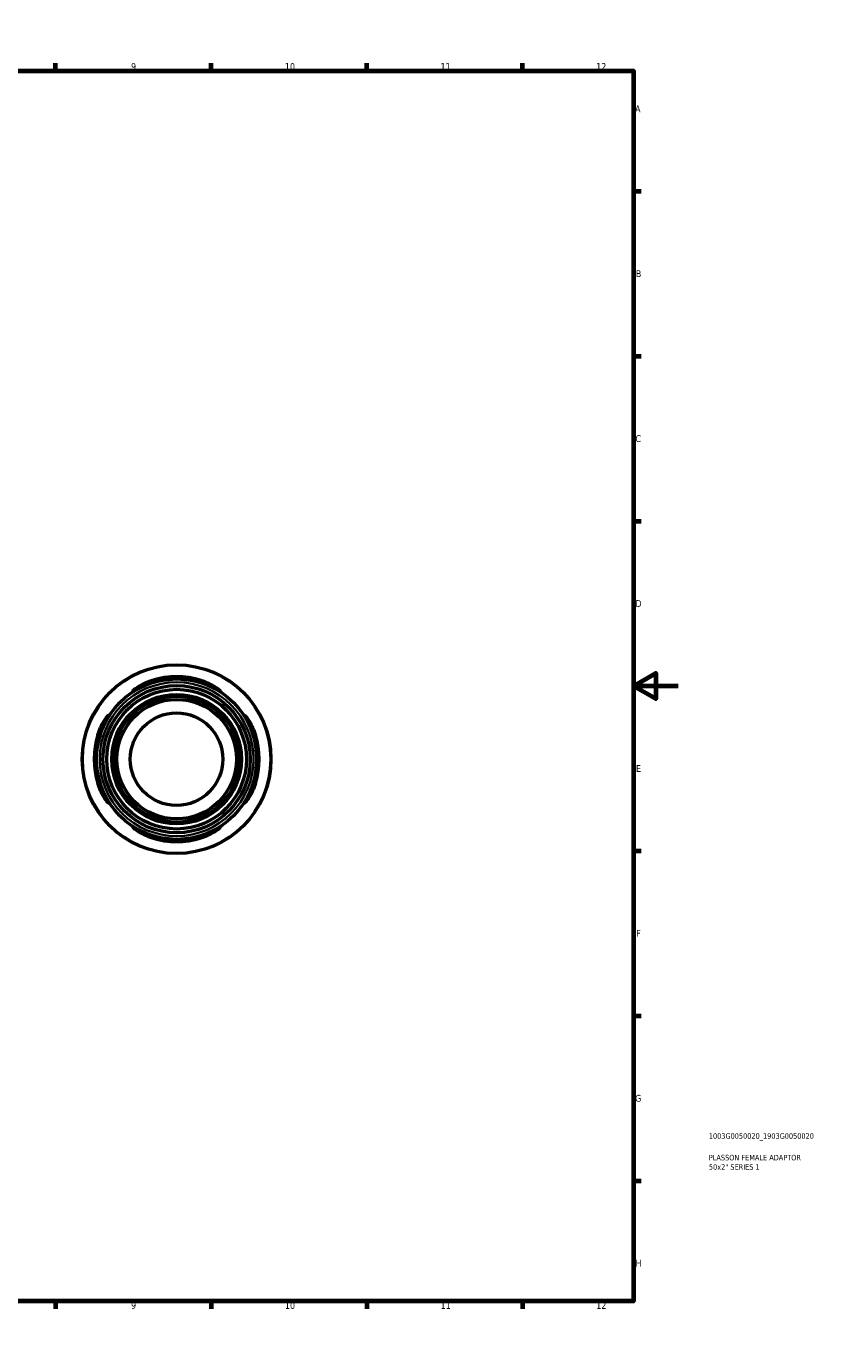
# Model space of a CAD drawing. Header units: millimetres. Extents: x 0 to 903, y -149 to 594.
# Tile 4 of 4: x 548 to 903, y 0 to 594. Entities that reach past the tile are written whole.
import ezdxf

# ---------------------------------------------------------------- set-up
doc = ezdxf.new("R2010")
doc.units = ezdxf.units.MM
for name, color, linetype, lineweight in [('Border (ANSI)', 7, 'Continuous', 70), ('Title (ISO)', 7, 'Continuous', 50), ('Visible (ANSI)', 7, 'Continuous', 50), ('Visible Narrow (ANSI)', 7, 'Continuous', 35)]:
    doc.layers.add(name, color=color, linetype=linetype, lineweight=lineweight)
doc.styles.add('Note Text (ANSI)', font='tahoma.ttf')
doc.styles.add('Note Text (ISO)', font='tahoma.ttf')

# ---------------------------------------------------------------- blocks, each defined once
blk = doc.blocks.new('Borders Default Border')
at = {"layer": 'Border (ANSI)'}
for p, q in [((70.08, 574), (70.08, 577.45)), ((140.17, 574), (140.17, 577.45)), ((210.25, 574), (210.25, 577.45)), ((280.33, 574), (280.33, 577.45)), ((350.42, 574), (350.42, 577.45)), ((490.58, 574), (490.58, 577.45)), ((560.67, 574), (560.67, 577.45)), ((630.75, 574), (630.75, 577.45)), ((700.83, 574), (700.83, 577.45)), ((770.92, 574), (770.92, 577.45)), ((20, 519.75), (16.55, 519.75)), ((821, 519.75), (824.45, 519.75)), ((20, 445.5), (16.55, 445.5)), ((821, 445.5), (824.45, 445.5)), ((20, 371.25), (16.55, 371.25)), ((821, 371.25), (824.45, 371.25)), ((20, 222.75), (16.55, 222.75)), ((821, 222.75), (824.45, 222.75)), ((20, 148.5), (16.55, 148.5)), ((821, 148.5), (824.45, 148.5)), ((20, 74.25), (16.55, 74.25)), ((821, 74.25), (824.45, 74.25)), ((70.08, 20), (70.08, 16.55)), ((140.17, 20), (140.17, 16.55)), ((210.25, 20), (210.25, 16.55)), ((280.33, 20), (280.33, 16.55)), ((350.42, 20), (350.42, 16.55)), ((490.58, 20), (490.58, 16.55)), ((560.67, 20), (560.67, 16.55)), ((630.75, 20), (630.75, 16.55)), ((700.83, 20), (700.83, 16.55)), ((770.92, 20), (770.92, 16.55))]:
    blk.add_line(p, q, dxfattribs=at)
at = {"layer": 'Border (ANSI)', "flags": 128}
for points in [[(420.5, 594), (420.5, 574), (414.73, 584), (426.27, 584), (420.5, 574)], [(20, 20), (20, 574), (821, 574), (821, 20), (20, 20)], [(0, 297), (20, 297), (10, 302.77), (10, 291.23), (20, 297)], [(841, 297), (821, 297), (831, 302.77), (831, 291.23), (821, 297)], [(420.5, 0), (420.5, 20), (414.73, 10), (426.27, 10), (420.5, 20)]]:
    blk.add_lwpolyline(points, dxfattribs=at)
at = {"layer": 'Border (ANSI)', "color": 230, "true_color": 0xff0080, "attachment_point": 7, "style": 'Note Text (ANSI)'}
for s, insert, char_height in [('1', (34.35, 574.4), 3.05), ('2', (104.2, 574.4), 3.05), ('3', (174.26, 574.34), 3.05), ('4', (244.23, 574.4), 3.05), ('5', (314.48, 574.34), 3.05), ('6', (384.49, 574.34), 3.05), ('7', (454.6, 574.4), 3.05), ('8', (524.63, 574.33), 3.05), ('9', (594.7, 574.34), 3.05), ('10', (663.96, 574.34), 3.048), ('11', (734.04, 574.4), 3.048), ('12', (804.13, 574.4), 3.048), ('A', (16.78, 555.35), 3.05), ('A', (821.63, 555.35), 3.05), ('B', (17.15, 481.1), 3.05), ('B', (821.99, 481.1), 3.05), ('C', (16.95, 406.8), 3.05), ('C', (821.8, 406.8), 3.05), ('D', (16.96, 332.6), 3.05), ('D', (821.81, 332.6), 3.05), ('E', (17.21, 258.35), 3.05), ('E', (822.05, 258.35), 3.05), ('F', (17.29, 184.1), 3.05), ('F', (822.14, 184.1), 3.05), ('G', (16.81, 109.79), 3.05), ('G', (821.66, 109.79), 3.05), ('H', (16.97, 35.6), 3.05), ('H', (821.81, 35.6), 3.05), ('1', (34.35, 16.55), 3.05), ('2', (104.2, 16.55), 3.05), ('3', (174.26, 16.49), 3.05), ('4', (244.23, 16.55), 3.05), ('5', (314.48, 16.49), 3.05), ('6', (384.49, 16.49), 3.05), ('7', (454.6, 16.55), 3.05), ('8', (524.63, 16.48), 3.05), ('9', (594.7, 16.49), 3.05), ('10', (663.96, 16.49), 3.048), ('11', (734.04, 16.55), 3.048), ('12', (804.13, 16.55), 3.048)]:
    blk.add_mtext(s, dxfattribs=dict(at, insert=insert, char_height=char_height))
blk = doc.blocks.new('Title Blocks ISO')
at = {"layer": 'Title (ISO)', "color": 232, "true_color": 0xca0064, "style": 'Note Text (ISO)'}
for tag, p in [('PART_NUMBER_001', (33.84, 73.13)), ('DESCRIPTION_001', (33.84, 63.4)), ('DESCRIPTION_002', (33.88, 59.18))]:
    blk.add_attdef(tag, p, '', height=2.5, dxfattribs=at)

msp = doc.modelspace()

# ---------------------------------------------------------------- linework, layer by layer
at = {"layer": 'Visible (ANSI)'}
for radius in [42.5, 36.125, 33.15, 31.45, 29.178, 28.328, 26.912, 20.833]:
    msp.add_circle((615.211, 264.055), radius, dxfattribs=at)
for radius, start, end in [(37.144, 72.773954, 107.226046), (36.15, 72.284808, 107.715192), (37.144, 162.773954, 197.226046), (36.15, 162.284808, 197.715192), (36.15, 342.284808, 17.715192), (37.144, 342.773954, 17.226046), (36.15, 252.284808, 287.715192), (37.144, 252.773954, 287.226046)]:
    msp.add_arc((615.211, 264.055), radius, start, end, dxfattribs=at)
for points, knots in [([(604.211, 298.491), (603.781, 298.354), (603.353, 298.208), (601.799, 297.651), (600.72, 297.202), (598.726, 296.287), (597.823, 295.822), (596.566, 295.163), (596.137, 294.934), (595.627, 294.7), (595.497, 294.66), (595.438, 294.724), (595.514, 294.83), (595.92, 295.222), (596.317, 295.549), (597.517, 296.412), (598.404, 296.98), (600.401, 298.053), (601.498, 298.561), (603.174, 299.194), (603.69, 299.372), (604.211, 299.533)], [-3.0802394, -3.0802394, -3.0802394, -3.0802394, -2.944206, -2.944206, -2.58078, -2.58078, -2.1965095, -2.1965095, -1.9040554, -1.9040554, -1.6725714, -1.6725714, -1.4350556, -1.4350556, -1.1208909, -1.1208909, -0.7168571, -0.7168571, -0.3368901, -0.3368901, -0.1723766, -0.1723766, -0.1723766, -0.1723766]), ([(626.211, 299.533), (626.749, 299.367), (627.281, 299.183), (628.981, 298.538), (630.085, 298.023), (631.982, 296.996), (632.79, 296.485), (633.995, 295.636), (634.428, 295.287), (634.881, 294.862), (634.975, 294.743), (634.945, 294.658), (634.832, 294.687), (634.364, 294.895), (633.966, 295.105), (632.79, 295.723), (631.94, 296.165), (629.962, 297.091), (628.825, 297.574), (627.16, 298.178), (626.687, 298.339), (626.211, 298.491)], [-3.1094704, -3.1094704, -3.1094704, -3.1094704, -2.9395894, -2.9395894, -2.5557629, -2.5557629, -2.189355, -2.189355, -1.86571, -1.86571, -1.624949, -1.624949, -1.3950513, -1.3950513, -1.1098118, -1.1098118, -0.7366551, -0.7366551, -0.3497002, -0.3497002, -0.1992345, -0.1992345, -0.1992345, -0.1992345]), ([(579.733, 275.055), (579.9, 275.593), (580.084, 276.125), (580.729, 277.825), (581.244, 278.928), (582.271, 280.826), (582.782, 281.634), (583.63, 282.839), (583.98, 283.272), (584.405, 283.725), (584.524, 283.819), (584.609, 283.789), (584.58, 283.676), (584.372, 283.208), (584.162, 282.81), (583.544, 281.634), (583.101, 280.783), (582.176, 278.806), (581.693, 277.669), (581.089, 276.004), (580.927, 275.531), (580.775, 275.055)], [-3.1094704, -3.1094704, -3.1094704, -3.1094704, -2.9395894, -2.9395894, -2.5557629, -2.5557629, -2.189355, -2.189355, -1.86571, -1.86571, -1.624949, -1.624949, -1.3950513, -1.3950513, -1.1098118, -1.1098118, -0.7366551, -0.7366551, -0.3497002, -0.3497002, -0.1992345, -0.1992345, -0.1992345, -0.1992345]), ([(649.648, 275.055), (649.51, 275.486), (649.365, 275.914), (648.807, 277.468), (648.358, 278.546), (647.443, 280.541), (646.978, 281.444), (646.319, 282.7), (646.091, 283.129), (645.856, 283.639), (645.816, 283.769), (645.88, 283.829), (645.986, 283.752), (646.379, 283.347), (646.705, 282.95), (647.569, 281.749), (648.136, 280.863), (649.209, 278.866), (649.718, 277.769), (650.35, 276.093), (650.528, 275.576), (650.69, 275.055)], [-3.0802394, -3.0802394, -3.0802394, -3.0802394, -2.944206, -2.944206, -2.58078, -2.58078, -2.1965095, -2.1965095, -1.9040554, -1.9040554, -1.6725714, -1.6725714, -1.4350556, -1.4350556, -1.1208909, -1.1208909, -0.7168571, -0.7168571, -0.3368901, -0.3368901, -0.1723766, -0.1723766, -0.1723766, -0.1723766]), ([(580.775, 253.055), (580.913, 252.625), (581.058, 252.196), (581.616, 250.643), (582.065, 249.564), (582.98, 247.57), (583.445, 246.666), (584.104, 245.41), (584.332, 244.981), (584.567, 244.471), (584.607, 244.341), (584.543, 244.281), (584.437, 244.358), (584.044, 244.764), (583.718, 245.16), (582.854, 246.361), (582.287, 247.248), (581.214, 249.245), (580.705, 250.342), (580.072, 252.018), (579.895, 252.534), (579.733, 253.055)], [-3.0802394, -3.0802394, -3.0802394, -3.0802394, -2.944206, -2.944206, -2.58078, -2.58078, -2.1965095, -2.1965095, -1.9040554, -1.9040554, -1.6725714, -1.6725714, -1.4350556, -1.4350556, -1.1208909, -1.1208909, -0.7168571, -0.7168571, -0.3368901, -0.3368901, -0.1723766, -0.1723766, -0.1723766, -0.1723766]), ([(650.69, 253.055), (650.523, 252.518), (650.339, 251.985), (649.694, 250.286), (649.179, 249.182), (648.152, 247.285), (647.641, 246.476), (646.793, 245.272), (646.443, 244.839), (646.018, 244.386), (645.899, 244.292), (645.814, 244.321), (645.843, 244.435), (646.051, 244.903), (646.261, 245.3), (646.879, 246.477), (647.322, 247.327), (648.247, 249.304), (648.73, 250.441), (649.334, 252.107), (649.496, 252.58), (649.648, 253.055)], [-3.1094704, -3.1094704, -3.1094704, -3.1094704, -2.9395894, -2.9395894, -2.5557629, -2.5557629, -2.189355, -2.189355, -1.86571, -1.86571, -1.624949, -1.624949, -1.3950513, -1.3950513, -1.1098118, -1.1098118, -0.7366551, -0.7366551, -0.3497002, -0.3497002, -0.1992345, -0.1992345, -0.1992345, -0.1992345]), ([(604.211, 228.577), (603.674, 228.744), (603.142, 228.927), (601.442, 229.573), (600.338, 230.088), (598.441, 231.114), (597.632, 231.626), (596.428, 232.474), (595.995, 232.824), (595.542, 233.248), (595.448, 233.367), (595.478, 233.452), (595.591, 233.423), (596.059, 233.216), (596.457, 233.006), (597.633, 232.388), (598.483, 231.945), (600.461, 231.02), (601.598, 230.537), (603.263, 229.933), (603.736, 229.771), (604.211, 229.619)], [-3.1094704, -3.1094704, -3.1094704, -3.1094704, -2.9395894, -2.9395894, -2.5557629, -2.5557629, -2.189355, -2.189355, -1.86571, -1.86571, -1.624949, -1.624949, -1.3950513, -1.3950513, -1.1098118, -1.1098118, -0.7366551, -0.7366551, -0.3497002, -0.3497002, -0.1992345, -0.1992345, -0.1992345, -0.1992345]), ([(626.211, 229.619), (626.642, 229.757), (627.07, 229.902), (628.624, 230.459), (629.703, 230.908), (631.697, 231.823), (632.6, 232.289), (633.857, 232.948), (634.286, 233.176), (634.796, 233.41), (634.926, 233.45), (634.985, 233.387), (634.909, 233.28), (634.503, 232.888), (634.106, 232.561), (632.906, 231.698), (632.019, 231.131), (630.022, 230.058), (628.925, 229.549), (627.249, 228.916), (626.733, 228.739), (626.211, 228.577)], [-3.0802394, -3.0802394, -3.0802394, -3.0802394, -2.944206, -2.944206, -2.58078, -2.58078, -2.1965095, -2.1965095, -1.9040554, -1.9040554, -1.6725714, -1.6725714, -1.4350556, -1.4350556, -1.1208909, -1.1208909, -0.7168571, -0.7168571, -0.3368901, -0.3368901, -0.1723766, -0.1723766, -0.1723766, -0.1723766])]:
    msp.add_open_spline(points, degree=3, knots=knots, dxfattribs=at)
at = {"layer": 'Visible Narrow (ANSI)'}
for p, q in [((604.211, 298.543), (604.211, 299.481)), ((626.211, 299.481), (626.211, 298.543)), ((579.785, 275.055), (580.723, 275.055)), ((649.7, 275.055), (650.638, 275.055)), ((580.723, 253.055), (579.785, 253.055)), ((650.638, 253.055), (649.7, 253.055)), ((604.211, 228.629), (604.211, 229.567)), ((626.211, 229.567), (626.211, 228.629))]:
    msp.add_line(p, q, dxfattribs=at)
for radius in [42.254, 34.638]:
    msp.add_circle((615.211, 264.055), radius, dxfattribs=at)

# ---------------------------------------------------------------- block references
msp.add_blockref('Borders Default Border', (0, 0))
msp.add_blockref('Title Blocks ISO', (821, 20)).add_auto_attribs({'PART_NUMBER_001': '1003G0050020_1903G0050020', 'DESCRIPTION_001': 'PLASSON FEMALE ADAPTOR', 'DESCRIPTION_002': '50x2" SERIES 1'})

doc.saveas('drawing.dxf')
